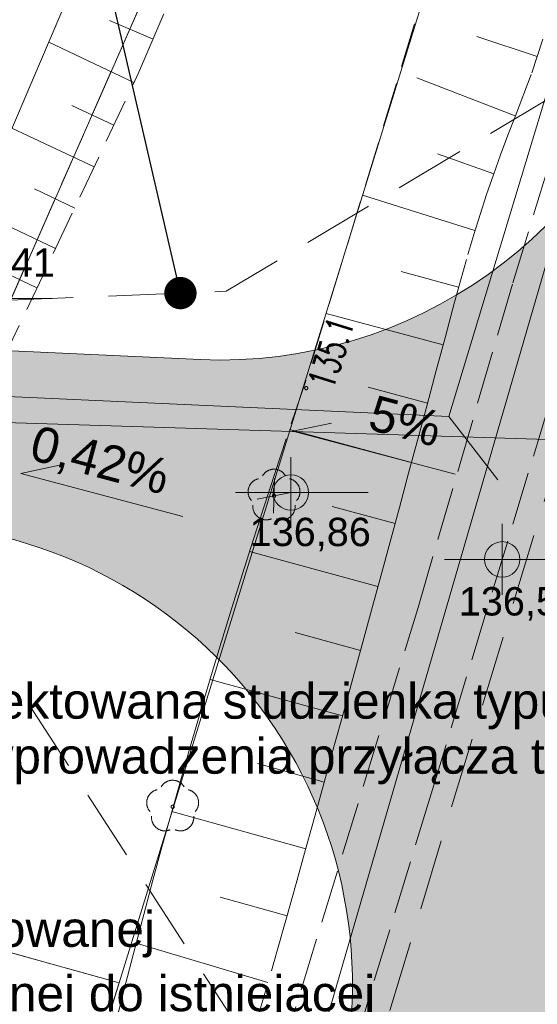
# Model space of a CAD drawing. Header units: centimetres. Extents: x -29333 to 403204, y -464147 to 16641.
# Tile 101 of 134: x 69295 to 70754, y -9830 to -7053. Entities that reach past the tile are written whole.
import ezdxf
from ezdxf.enums import TextEntityAlignment as Align
from ezdxf.xclip import XClip

# ---------------------------------------------------------------- set-up
doc = ezdxf.new("R2010")
doc.units = ezdxf.units.CM
doc.header["$MEASUREMENT"] = 0
doc.header["$XCLIPFRAME"] = 0
for name, pattern in [('1_OTKJ', [200, 150, -50]), ('1_OTRK', [175, 125, -50]), ('1_OTRKG', [175, 125, -50]), ('3_SUPP_P', [200, 150, -50]), ('EGKK', [200, 150, -50]), ('Przerywana BARDZO długa', [300, 200, -100])]:
    doc.linetypes.add(name, pattern=pattern)
for name, color, linetype in [('2010 Mlawa_628_1_mdcp_plus_zakres obcięta_13_Dzialki', 7, 'Continuous'), ('2010 Mlawa_628_1_mdcp_plus_zakres obcięta_13_Kontury', 7, 'Continuous'), ('2010 Mlawa_628_1_mdcp_plus_zakres obcięta_13_OTK_L_0', 7, 'Continuous'), ('2010 Mlawa_628_1_mdcp_plus_zakres obcięta_13_OTR_L_1', 7, 'Continuous'), ('2010 Mlawa_628_1_mdcp_plus_zakres obcięta_13_OTR_T_1', 7, 'Continuous'), ('2010 Mlawa_628_1_mdcp_plus_zakres obcięta_13_OTW_L_0', 7, 'Continuous'), ('2010 Mlawa_628_1_mdcp_plus_zakres obcięta_13_OTZ_T_0', 7, 'Continuous'), ('2010 Mlawa_628_1_mdcp_plus_zakres obcięta_13_P_SUEP_L_0', 7, 'Continuous'), ('2010 Mlawa_628_1_mdcp_plus_zakres obcięta_13_SUTP_L_0', 7, 'Continuous'), ('320-W Umeblowanie', 7, 'Continuous'), ('810-G Ogólne', 7, 'Continuous'), ('MAPA MDCP', 7, 'Continuous'), ('MF_S kanalizacja', 7, 'Continuous'), ('MF_S przyłącze wodociagowe', 7, 'Continuous'), ('PROJEKTOWANE DROGI', 7, 'Continuous'), ('PZT NOWE PAB', 7, 'Continuous'), ('WYBURZENIA', 7, 'Continuous')]:
    doc.layers.add(name, color=color, linetype=linetype)
doc.styles.add('GENERATED_STYLE_1', font='arial.ttf')
doc.styles.add('GENERATED_STYLE_11', font='arial.ttf')
doc.styles.add('GENERATED_STYLE_2', font='Simplex.shx')
doc.dimstyles.new('GENERATED_STYLE__5', dxfattribs={"dimtxt": 0.18, "dimasz": 182.4, "dimexe": 0.18, "dimexo": 0.0625, "dimgap": 0.09, "dimtad": 0, "dimtih": 1, "dimtoh": 1, "dimdec": 4, "dimzin": 0, "dimdsep": 46, "dimcen": 0.09, "dimadec": 0, "dimazin": 0, "dimtfac": 1, "dimtdec": 4, "dimtmove": 0, "dimatfit": 3, "dimldrblk": 'ARROWHEAD_11', "dimfxl": 1, "dimtolj": 1, "dimtzin": 0, "dimarcsym": 0})
doc.dimstyles.new('GENERATED_STYLE__6', dxfattribs={"dimtxt": 0.18, "dimasz": 145.92, "dimexe": 0.18, "dimexo": 0.0625, "dimgap": 0.09, "dimtad": 0, "dimtih": 1, "dimtoh": 1, "dimdec": 4, "dimzin": 0, "dimdsep": 46, "dimcen": 0.09, "dimadec": 0, "dimazin": 0, "dimtfac": 1, "dimtdec": 4, "dimtmove": 0, "dimatfit": 3, "dimldrblk": 'ARROWHEAD_5', "dimfxl": 1, "dimtolj": 1, "dimtzin": 0, "dimarcsym": 0})

# ---------------------------------------------------------------- blocks, each defined once
blk = doc.blocks.new('Rysunek_4_13', base_point=(-745725621.2, -588524063.1))
at = {"layer": '2010 Mlawa_628_1_mdcp_plus_zakres obcięta_13_Dzialki', "color": 7, "linetype": 'Continuous', "lineweight": 18}
for p, q in [((72292.8, -972.1), (69152.8, -8107.1)), ((72292.8, -972.1), (69574.8, -9769.1)), ((68080.8, -9355.1), (69574.8, -9769.1)), ((69574.8, -9769.1), (66898.8, -18433.1))]:
    blk.add_line(p, q, dxfattribs=at)
at = {"layer": '2010 Mlawa_628_1_mdcp_plus_zakres obcięta_13_Kontury', "color": 3, "linetype": 'EGKK', "lineweight": 18}
for p, q in [((72292.8, -972.1), (69152.8, -8107.1)), ((69574.8, -9769.1), (68080.8, -9355.1)), ((66898.8, -18433.1), (69574.8, -9769.1))]:
    blk.add_line(p, q, dxfattribs=at)
at = {"layer": '2010 Mlawa_628_1_mdcp_plus_zakres obcięta_13_OTK_L_0', "color": 7, "linetype": '1_OTKJ', "lineweight": 18}
for p, q in [((71889.6, -4504.1), (70454.7, -9236.6)), ((70454.7, -9236.6), (69206.3, -13341.9))]:
    blk.add_line(p, q, dxfattribs=at)
at = {"layer": '2010 Mlawa_628_1_mdcp_plus_zakres obcięta_13_OTR_L_1', "color": 7, "linetype": '1_OTRK', "lineweight": 18}
for p, q in [((70816.2, -5725.7), (70100.5, -8074)), ((69548.2, -6714.3), (68913.3, -8199.3)), ((70100.5, -8074), (70046.1, -8235.2)), ((70046.1, -8235.2), (70014.7, -8330.1)), ((70014.7, -8330.1), (69983.7, -8425.2)), ((69983.7, -8425.2), (69953.1, -8520.4)), ((69953.1, -8520.4), (69923, -8615.7)), ((69923, -8615.7), (69893.2, -8711.2)), ((69893.2, -8711.2), (69863.9, -8806.8)), ((69863.9, -8806.8), (69835, -8902.5)), ((69835, -8902.5), (69806.5, -8998.4)), ((69806.5, -8998.4), (69778.5, -9094.4)), ((69778.5, -9094.4), (69750.8, -9190.5)), ((69750.8, -9190.5), (69723.6, -9286.7)), ((69723.6, -9286.7), (69696.8, -9383.1)), ((69696.8, -9383.1), (69670.5, -9479.5)), ((69670.5, -9479.5), (69644.5, -9576.1)), ((69644.5, -9576.1), (69619, -9672.8)), ((69619, -9672.8), (69594, -9769.6)), ((69594, -9769.6), (69569.3, -9866.5))]:
    blk.add_line(p, q, dxfattribs=at)
at = {"layer": '2010 Mlawa_628_1_mdcp_plus_zakres obcięta_13_OTR_L_1', "color": 7, "linetype": '1_OTRKG', "lineweight": 18}
for p, q in [((69661.7, -7128.4), (69701.1, -7036.5)), ((70738.9, -7202.2), (70770.3, -7107.3)), ((69630.4, -7201.2), (69661.7, -7128.4)), ((69165.2, -8186.6), (69630.4, -7201.2)), ((70692.4, -7323.8), (70738.9, -7202.2)), ((70671, -7378.9), (70692.4, -7323.8)), ((70650.3, -7434.4), (70671, -7378.9)), ((70630.4, -7490.1), (70650.3, -7434.4)), ((70611.2, -7546.1), (70630.4, -7490.1)), ((70592.7, -7602.3), (70611.2, -7546.1)), ((70574.9, -7658.8), (70592.7, -7602.3)), ((70557.9, -7715.5), (70574.9, -7658.8)), ((70520.8, -7849.2), (70557.9, -7715.5)), ((70495.1, -7945.9), (70520.8, -7849.2)), ((70469.3, -8042.5), (70495.1, -7945.9)), ((70443.4, -8139.1), (70469.3, -8042.5)), ((70417.4, -8235.6), (70443.4, -8139.1)), ((70391.4, -8332.2), (70417.4, -8235.6)), ((70365.3, -8428.7), (70391.4, -8332.2)), ((70339.2, -8525.3), (70365.3, -8428.7)), ((70313, -8621.8), (70339.2, -8525.3)), ((70286.7, -8718.2), (70313, -8621.8)), ((70260.3, -8814.7), (70286.7, -8718.2)), ((70233.9, -8911.2), (70260.3, -8814.7)), ((70207.4, -9007.6), (70233.9, -8911.2)), ((70180.9, -9104), (70207.4, -9007.6)), ((70154.3, -9200.4), (70180.9, -9104)), ((70127.6, -9296.8), (70154.3, -9200.4)), ((70100.8, -9393.1), (70127.6, -9296.8)), ((70074, -9489.5), (70100.8, -9393.1)), ((70047.1, -9585.8), (70074, -9489.5)), ((70020.2, -9682.1), (70047.1, -9585.8)), ((69954.6, -9903.4), (70020.2, -9682.1))]:
    blk.add_line(p, q, dxfattribs=at)
at = {"layer": '2010 Mlawa_628_1_mdcp_plus_zakres obcięta_13_OTR_L_1', "color": 7, "linetype": 'Continuous', "lineweight": 18}
for p, q in [((69670.7, -7107.5), (69547.8, -7055)), ((70754, -7156.6), (70584.2, -7100.3)), ((69616.9, -7229.8), (69376.3, -7116.3)), ((70692.2, -7324.4), (70414.3, -7216.7)), ((69560.1, -7350.1), (69442, -7294.4)), ((69504.4, -7468.1), (69272.7, -7358.7)), ((70631.3, -7487.6), (70472.6, -7430.7)), ((69449.7, -7584), (69336, -7530.3)), ((70578.4, -7647.6), (70260.9, -7547.7)), ((69396, -7697.7), (69172.8, -7592.3)), ((69343.3, -7809.3), (69233.8, -7757.6)), ((70532.4, -7807.5), (70370.7, -7762.8)), ((70488.8, -7969.5), (70159.2, -7881.5)), ((70444.7, -8134.3), (70277.1, -8089.4)), ((70399.6, -8301.8), (70055, -8208.9)), ((70353.1, -8474.1), (70176, -8426.1)), ((70305, -8651.1), (69943, -8552.4)), ((70255.6, -8832.1), (70071.3, -8781.6)), ((70205, -9016.3), (69831.7, -8913.5)), ((70153.6, -9202.9), (69965.4, -9150.8)), ((70101.4, -9391.1), (69723.8, -9286.2)), ((70048.8, -9579.8), (69860.3, -9527.2)), ((69994.8, -9767.9), (69623, -9657.8))]:
    blk.add_line(p, q, dxfattribs=at)
at = {"layer": '2010 Mlawa_628_1_mdcp_plus_zakres obcięta_13_OTR_T_1', "color": 7, "linetype": 'Continuous', "lineweight": 18}
blk.add_circle((70102.7, -8092), 4.5, dxfattribs=at)
at = {"layer": '2010 Mlawa_628_1_mdcp_plus_zakres obcięta_13_OTW_L_0', "color": 141, "linetype": 'Continuous', "lineweight": 18, "true_color": 0x59d9ff}
blk.add_line((68913.3, -8199.3), (69548.2, -6714.3), dxfattribs=at)
at = {"layer": '2010 Mlawa_628_1_mdcp_plus_zakres obcięta_13_OTZ_T_0', "color": 94, "linetype": 'Continuous', "lineweight": 18}
for centre in [(70011.8, -8395.6), (69725.9, -9272.8)]:
    blk.add_circle(centre, 4.5, dxfattribs=at)
for centre, start, end in [((70011.8, -8358.1), 30.1401, 149.8599), ((69976.1, -8384.1), 102.1445, 221.86), ((70047.5, -8384.1), 318.14, 77.8555), ((69989.7, -8426), 174.1482, 293.8542), ((70033.8, -8426), 246.1458, 5.8518), ((69725.9, -9235.3), 30.1401, 149.8599), ((69690.2, -9261.2), 102.1445, 221.86), ((69761.6, -9261.2), 318.14, 77.8555), ((69703.9, -9303.1), 174.1482, 293.8542), ((69747.9, -9303.1), 246.1458, 5.8518)]:
    blk.add_arc(centre, 37.5, start, end, dxfattribs=at)
at = {"layer": '2010 Mlawa_628_1_mdcp_plus_zakres obcięta_13_P_SUEP_L_0', "color": 1, "linetype": '3_SUPP_P', "lineweight": 18}
for p, q in [((70685.2, -7794.5), (71221.3, -6048.2)), ((70418, -8710.6), (70685.2, -7794.5)), ((69854, -10554.2), (70418, -8710.6))]:
    blk.add_line(p, q, dxfattribs=at)
at = {"layer": '2010 Mlawa_628_1_mdcp_plus_zakres obcięta_13_SUTP_L_0', "color": 30, "linetype": 'Continuous', "lineweight": 18, "true_color": 0xff9100}
blk.add_line((70800.8, -7667.1), (69970.8, -10524.1), dxfattribs=at)
at = {"layer": '2010 Mlawa_628_1_mdcp_plus_zakres obcięta_13_OTR_T_1', "color": 7, "linetype": 'Continuous', "lineweight": 18, "insert": (70106.4, -8077.4), "char_height": 75, "attachment_point": 1, "rotation": 72.5015, "style": 'GENERATED_STYLE_2'}
blk.add_mtext('\\A1;{\\W0.700000x;\\pql;\\FSimplex.shx;135.1}', dxfattribs=at)
blk = doc.blocks.new('Symbol nachylenia 21[57]_1', base_point=(70522.2, -8334.8))
at = {"layer": '320-W Umeblowanie', "color": 7, "linetype": 'Continuous', "lineweight": 13}
for p in [(70174.2, -8190.6), (70522.2, -8334.8)]:
    blk.add_line(p, (70064.7, -8213.3), dxfattribs=at)
at = {"layer": '320-W Umeblowanie', "color": 7, "linetype": 'Continuous', "lineweight": 13, "style": 'GENERATED_STYLE_1'}
blk.add_attdef('txt', text='', height=100, rotation=345.1227, dxfattribs=at).set_placement((70459.6, -8287.6), align=Align.BOTTOM_RIGHT)
blk = doc.blocks.new('Symbol nachylenia 21[58]_1', base_point=(69755.1, -8453.8))
at = {"layer": '320-W Umeblowanie', "color": 7, "linetype": 'Continuous', "lineweight": 13}
for p in [(69407, -8309.6), (69755.1, -8453.8)]:
    blk.add_line(p, (69297.6, -8332.3), dxfattribs=at)
at = {"layer": '320-W Umeblowanie', "color": 7, "linetype": 'Continuous', "lineweight": 13, "style": 'GENERATED_STYLE_1'}
blk.add_attdef('txt', text='', height=100, rotation=345.1227, dxfattribs=at).set_placement((69692.5, -8422.3), align=Align.BOTTOM_RIGHT)
blk = doc.blocks.new('ARROWHEAD_11')
at = {"color": 0, "linetype": 'Continuous', "lineweight": 0}
blk.add_line((0, 0), (-1, 0), dxfattribs=at)
at = {"color": 0, "linetype": 'Continuous', "lineweight": 0, "const_width": 0.25, "flags": 128}
blk.add_lwpolyline([(-0.125, 0, 1), (0.125, 0, 1)], format="xyb", close=True, dxfattribs=at)
blk = doc.blocks.new('ARROWHEAD_5')
at = {"linetype": 'Continuous', "lineweight": 0}
blk.add_hatch(color=0, dxfattribs=at).paths.add_polyline_path([(-1, 0.2679), (0, 0), (-1, -0.2679)])
at = {"color": 0, "linetype": 'Continuous', "lineweight": 0}
blk.add_line((0, 0), (-1, 0), dxfattribs=at)

msp = doc.modelspace()

# ---------------------------------------------------------------- hatches: boundary and pattern name
at = {"layer": 'PROJEKTOWANE DROGI', "linetype": 'Continuous', "lineweight": 0, "true_color": 0x555555, "transparency": 33554559}
msp.add_hatch(color=251, dxfattribs=at).paths.add_polyline_path([(67651.1, -18419.9), (68261.2, -18463.7), (70134.4, -12277.2), (71364.5, -8240.8), (72467.5, -4665.6), (73221.8, -2121.1), (73480.8, -1350.1), (73665.8, -815.1, -0.060563), (73803.6, -551.7, -0.165273), (74571.8, -100.1), (75490.3, -13.1, -0.423722), (76408.8, -743.1), (76588.4, -2768.3), (76962.3, -6919), (77660.8, -6865.6), (77576.3, -5928.7), (77251.9, -2339.8), (76958.3, 934.3), (76842.3, 2237.5), (76736.8, 3437.9), (76652.8, 4441), (76600.1, 5097.3), (76579.3, 5371.7), (76560.8, 6104.9), (76586.8, 6886.9), (76648.8, 7664.9), (76738.8, 8339.9), (76850.8, 8958.9), (76984.8, 9573.9), (77131.8, 10124.9), (77258.8, 10558.9), (77627.8, 11766.9), (77856.8, 12518.4), (77192.8, 12730.9), (76983.8, 12046.9), (76949.8, 11935.9), (76834.8, 11683.9), (76720.8, 11522.7), (76641.6, 11445.4), (76570.8, 11368.9), (76385.8, 11244.9), (76273.8, 11187.9), (76099.8, 11134.9), (75932.8, 11102.9), (75803.4, 11105.9), (75666.8, 11125.9), (75343.8, 11186.9), (75325.1, 11197.1), (75279.8, 11209.9), (73550.8, 11710.9), (72386.8, 12048.6), (72103.6, 11377.1), (72798.8, 11174.9), (73826.8, 10877.9), (75148.8, 10508.9), (75365.8, 10439.9), (75512.8, 10381.9), (75661.8, 10290.9), (75799.8, 10168.9), (75923.8, 10025.9), (76002.8, 9911.9), (76081.8, 9754.9), (76144.8, 9551.9), (76171.8, 9369.9), (76166.8, 9188.9), (76138.8, 9028.9), (76035, 8452.5), (75937.8, 7683.9), (75877.8, 6933.9), (75853.8, 6163.9), (75852.9, 6071.2), (75870.8, 5329.9), (75911.8, 4709.9), (75944.2, 4364.5), (75963.8, 4155), (76037.8, 3362.9), (76140.2, 2200.1), (76196.8, 1555.9), (76200.9, 1445.4, -0.379216), (75456.8, 689.9), (74378.8, 586, 0.328004), (73079.8, -457.1), (72859.8, -1138.1), (72666.8, -1900.1), (71889.6, -4504.1), (71107.6, -7083.3, -0.343763), (69804.2, -8011.4), (68574, -7954.3), (68163.5, -8435.8), (68986.8, -8474, -0.491245), (70176.3, -10152.1), (69214, -13316.9), (68108.2, -16904.9)])

# ---------------------------------------------------------------- linework, layer by layer
at = {"layer": '810-G Ogólne', "color": 7, "linetype": 'Continuous', "lineweight": 13}
msp.add_line((70504.6, -8171.9), (70642.8, -8350.6), dxfattribs=at)
at = {"layer": 'MF_S kanalizacja', "color": 34, "linetype": 'Continuous', "lineweight": 20, "true_color": 0x914800, "flags": 128}
msp.add_lwpolyline([(75144.8, 8891.9), (73630.2, 4306), (72456, 1309.6), (71142.1, -1796.7), (72305.2, -2224.5), (70504.6, -8171.9), (68098.3, -8063)], dxfattribs=at)
at = {"layer": 'MF_S przyłącze wodociagowe', "color": 151, "linetype": 'Continuous', "lineweight": 20, "true_color": 0x80c2ff, "flags": 128}
msp.add_lwpolyline([(67264.3, -8776.4), (67840.5, -8144.5), (71713.9, -8265.6), (74090.5, -380.3), (77683.8, 57.8)], dxfattribs=at)
at = {"layer": 'PROJEKTOWANE DROGI', "color": 7, "linetype": 'Continuous', "lineweight": 13, "flags": 128}
msp.add_lwpolyline([(71889.6, -4504.1), (71107.6, -7083.3, -0.343763), (69804.2, -8011.4), (68574, -7954.3), (68163.5, -8435.8), (68986.8, -8474, -0.491245), (70176.3, -10152.1), (69214, -13316.9), (68108.2, -16904.9), (67651.1, -18419.9), (68261.2, -18463.7), (70134.4, -12277.2), (71364.5, -8240.8), (72467.5, -4665.6)], format="xyb", dxfattribs=at)
at = {"layer": 'PZT NOWE PAB', "color": 5, "linetype": 'Continuous', "lineweight": 13}
for p, q in [((68902.6, -7838.9), (69386.3, -7838.9)), ((70059.5, -8486.2), (70059.5, -8286.2)), ((69903, -8386.2), (70277.2, -8386.2)), ((70655.4, -8674.9), (70655.4, -8474.9)), ((70492.9, -8574.9), (70867.2, -8574.9))]:
    msp.add_line(p, q, dxfattribs=at)
at = {"layer": 'PZT NOWE PAB', "color": 7, "linetype": 'Przerywana BARDZO długa', "lineweight": 13, "flags": 128}
msp.add_lwpolyline([(68645.8, -7870.1), (69876.7, -7818.6), (71107.6, -7083.3), (71170.7, -7102.4), (70192.5, -10328.5), (69273.9, -8911.8), (68092.9, -8459.3)], close=True, dxfattribs=at)
at = {"layer": 'PZT NOWE PAB', "color": 1, "linetype": 'Continuous', "lineweight": 13}
msp.add_circle((66785.2, -9305.3), 7500, dxfattribs=at)
at = {"layer": 'PZT NOWE PAB', "color": 5, "linetype": 'Continuous', "lineweight": 13}
for centre in [(70059.5, -8386.2), (70655.4, -8574.9)]:
    msp.add_circle(centre, 50, dxfattribs=at)
at = {"layer": 'WYBURZENIA', "color": 1, "linetype": 'Continuous', "lineweight": 13}
for p, q in [((70013.6, -8347), (70009.9, -8444.3)), ((69964.1, -8405.1), (70059.5, -8386.2))]:
    msp.add_line(p, q, dxfattribs=at)

# ---------------------------------------------------------------- block references
at = {"layer": '320-W Umeblowanie', "color": 7, "linetype": 'Continuous', "lineweight": 13}
for name, p, values in [('Symbol nachylenia 21[57]_1', (70522.2, -8334.8), {'txt': '5%'}), ('Symbol nachylenia 21[58]_1', (69755.1, -8453.8), {'txt': '0,42%'})]:
    msp.add_blockref(name, p, dxfattribs=at).add_auto_attribs(values)
at = {"layer": 'MAPA MDCP', "color": 151, "linetype": 'Continuous', "lineweight": 13, "true_color": 0x80c2ff}
ref = msp.add_blockref('Rysunek_4_13', (-745725621.2, -588524063.1), dxfattribs=at)
XClip(ref).set_block_clipping_path([(51157.1316538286, -19056.0251476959), (81475.159538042, -19056.0251476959), (81475.1595380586, -2291.2859517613), (80094.3925547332, -2197.1288595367), (79656.9077541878, 2708.9656158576), (81475.1595380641, 3294.6233514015), (81475.1595380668, 5995.166576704), (79391.2894918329, 5995.1665766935), (79236.5670289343, 4736.0914165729), (78168.8180721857, 4617.3317406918), (77590.5687296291, 5995.1665766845), (53235.899278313, 5995.1665765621), (53338.1891512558, 5713.3646833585), (52818.3323959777, 5714.3082139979), (52685.4063431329, 5995.1665765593), (51157.1316537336, 5995.1665765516)])

# ---------------------------------------------------------------- texts
at = {"layer": 'PZT NOWE PAB', "color": 5, "lineweight": 13, "char_height": 80, "attachment_point": 7, "style": 'GENERATED_STYLE_11'}
for s, insert in [('\\A1;{\\pql;\\fArial|b0|i0|c0|p38;134,41}', (69052, -7792.7)), ('\\A1;{\\pql;\\fArial|b0|i0|c0|p38;136,86}', (69943, -8552.4)), ('\\A1;{\\pql;\\fArial|b0|i0|c0|p38;136,52}', (70532.9, -8748.1))]:
    msp.add_mtext(s, dxfattribs=dict(at, insert=insert))
at = {"layer": 'PZT NOWE PAB', "color": 7, "linetype": 'Continuous', "lineweight": 13, "insert": (68981.8, -8924.2), "char_height": 100, "attachment_point": 1, "line_spacing_factor": 0.930574, "style": 'GENERATED_STYLE_1'}
msp.add_mtext('\\A1;{\\pql;\\fArial|b0|i0|c238|p38;Projektowana studzienka typu SK-1 - rezerwa\\P\\pql;\\fArial|b0|i0|c238|p38;do wprowadzenia przyłącza teletechnicznego}', dxfattribs=at)
at = {"layer": 'PZT NOWE PAB', "color": 7, "linetype": 'Continuous', "lineweight": 13, "insert": (68161.9, -9567.7), "char_height": 100, "width": 2161.899, "attachment_point": 1, "line_spacing_factor": 1.088542, "style": 'GENERATED_STYLE_1'}
msp.add_mtext('\\A1;{\\pql;\\fArial|b0|i0|c238|p38;włączenie projektowanej kanalizacji sanitarnej do istniejącej sieci kanalizacji sanitarnej \\P\\pql;\\fArial|b0|i0|c238|p38;- wg odrębnego opracowania branży sanitarnej}', dxfattribs=at)

# ---------------------------------------------------------------- leaders
at = {"layer": 'PZT NOWE PAB', "color": 7, "linetype": 'Continuous', "lineweight": 13, "annotation_type": 0, "has_hookline": 1}
for points, dimstyle, hookline_direction, text_width in [([(69747.8, -7823.9), (69347, -6082.9), (69069.3, -6082.9)], 'GENERATED_STYLE__5', 1, 1749.2), ([(67679, -8794.4), (68703.9, -8924.2), (68981.7, -8924.2)], 'GENERATED_STYLE__6', 0, 2809.7), ([(67361.7, -8865.2), (67884, -9567.7), (68161.8, -9567.7)], 'GENERATED_STYLE__6', 0, 2116.6)]:
    msp.add_leader(points, dimstyle=dimstyle, dxfattribs=dict(at, hookline_direction=hookline_direction, text_width=text_width))

doc.saveas('drawing.dxf')
